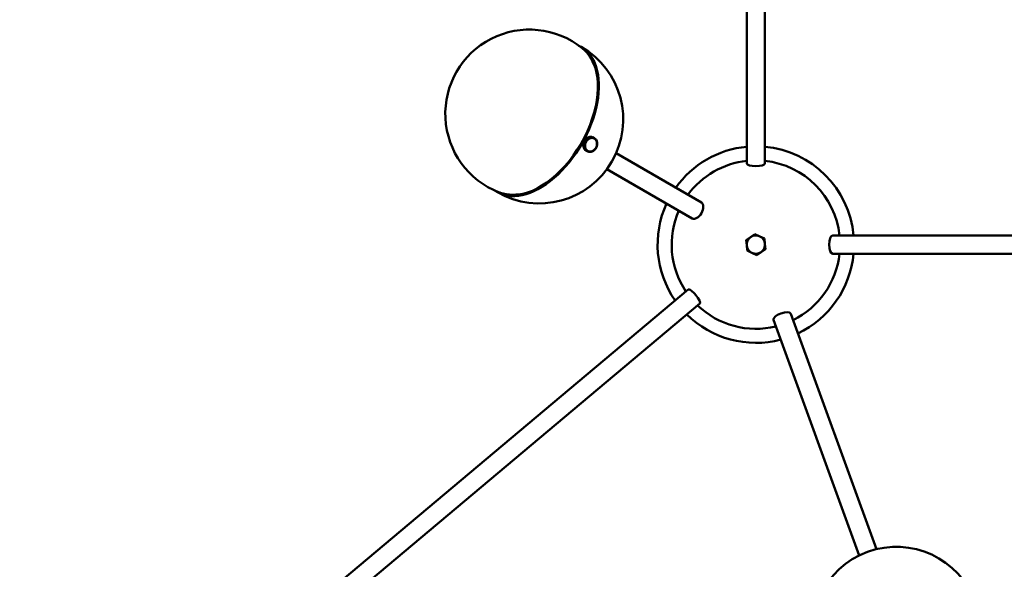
# Model space of a CAD drawing. Header units: millimetres. Extents: x 584 to 3241, y 318 to 2270.
# Tile 10 of 21: x 584 to 1286, y 1565 to 1956. Entities that reach past the tile are written whole.
import ezdxf

# ---------------------------------------------------------------- set-up
doc = ezdxf.new("R2010")
doc.units = ezdxf.units.MM
doc.header["$LTSCALE"] = 12
doc.layers.add('Widoczne (ISO)', color=7, linetype='Continuous', lineweight=50)
doc.layers.add('Wymiar (ISO)', color=7, linetype='Continuous', lineweight=18)
doc.styles.add('Tekst notatki (ISO)', font='tahoma.ttf')
doc.dimstyles.new('Domyślne (ISO)', dxfattribs={"dimscale": 12, "dimtxt": 3, "dimasz": 3, "dimexe": 3.175, "dimexo": 0, "dimgap": 0.762, "dimtad": 1, "dimdec": 1, "dimlfac": 0.03937, "dimrnd": 1e-08, "dimzin": 0, "dimdsep": 46, "dimtxsty": 'Tekst notatki (ISO)', "dimblk": 'Filled-1', "dimcen": 0.09, "dimdle": 10, "dimse1": 1, "dimse2": 1, "dimclrd": 256, "dimclre": 256, "dimclrt": 256, "dimadec": 0, "dimazin": 0, "dimtfac": 1, "dimtmove": 0, "dimatfit": 3, "dimfxl": 1, "dimtolj": 1, "dimlwd": 15, "dimlwe": 15, "dimarcsym": 0})

# ---------------------------------------------------------------- blocks, each defined once
blk = doc.blocks.new('Filled-1')
at = {"color": 0}
for p, q in [((0, 0), (-1, 0.25)), ((-1, 0.25), (-1, -0.25)), ((-1, 0), (0, 0)), ((-1, -0.25), (0, 0))]:
    blk.add_line(p, q, dxfattribs=at)
at = {"color": 0, "flags": 128}
blk.add_lwpolyline([(-1, -0.25), (0, 0), (-1, 0.25), (-1, -0.25)], dxfattribs=at)
at = {"color": 0}
blk.add_solid([(-1, -0.25), (0, 0), (-1, 0.25), (-1, -0.25)], dxfattribs=at)
blk = doc.blocks.new('*D4')
at = {"layer": 'Defpoints', "color": 0, "transparency": 16777216}
for p in [(1653.68, 1796.01), (583.9, 1406.13), (1653.68, 1089.57)]:
    blk.add_point(p, dxfattribs=at)
at = {"layer": 'Wymiar (ISO)', "lineweight": 15, "transparency": 16777216}
blk.add_line((619.9, 1089.57), (1617.68, 1089.57), dxfattribs=at)
at = {"layer": 'Wymiar (ISO)', "lineweight": 15, "transparency": 16777216, "xscale": 36, "yscale": 36, "zscale": 36, "rotation": 180}
blk.add_blockref('Filled-1', (583.9, 1089.57), dxfattribs=at)
at = {"layer": 'Wymiar (ISO)', "lineweight": 15, "transparency": 16777216, "xscale": 36, "yscale": 36, "zscale": 36}
blk.add_blockref('Filled-1', (1653.68, 1089.57), dxfattribs=at)
at = {"layer": 'Wymiar (ISO)', "lineweight": 18, "transparency": 16777216, "insert": (1033.2, 1196.94), "char_height": 36, "attachment_point": 1, "style": 'Tekst notatki (ISO)'}
blk.add_mtext('\\A1;42.1\\P107 mm', dxfattribs=at)
blk = doc.blocks.new('*D5')
at = {"layer": 'Defpoints', "color": 0, "transparency": 16777216}
for p in [(1108.53, 2269.8), (1907.85, 2269.8), (643.9, 1346.13)]:
    blk.add_point(p, dxfattribs=at)
at = {"layer": 'Wymiar (ISO)', "lineweight": 15, "transparency": 16777216}
blk.add_line((1907.85, 1382.13), (1907.85, 2233.8), dxfattribs=at)
at = {"layer": 'Wymiar (ISO)', "lineweight": 15, "transparency": 16777216, "xscale": 36, "yscale": 36, "zscale": 36}
for p, rotation in [((1907.85, 2269.8), 90), ((1907.85, 1346.13), 270)]:
    blk.add_blockref('Filled-1', p, dxfattribs=dict(at, rotation=rotation))
at = {"layer": 'Wymiar (ISO)', "lineweight": 18, "transparency": 16777216, "insert": (1800.51, 1720.45), "char_height": 36, "attachment_point": 1, "rotation": 90, "style": 'Tekst notatki (ISO)'}
blk.add_mtext('\\A1;36.4\\P924 mm', dxfattribs=at)

msp = doc.modelspace()

# ---------------------------------------------------------------- linework, layer by layer
at = {"layer": 'Widoczne (ISO)'}
for p, q in [((1102.03, 1853.64), (1102.03, 2140.76)), ((1115.03, 1853.64), (1115.03, 2140.76)), ((991.06, 1928.5), (991.23, 1928.4)), ((993.81, 1922.91), (992.15, 1926.41)), ((985.56, 1867.26), (985.54, 1866.78)), ((985.54, 1866.78), (986.6, 1866.28)), ((985.61, 1866.75), (985.54, 1866.73)), ((985.54, 1866.73), (985.57, 1866.26)), ((986.6, 1866.23), (985.54, 1866.73)), ((985.64, 1867.27), (985.56, 1867.26)), ((986.62, 1866.76), (985.56, 1867.26)), ((985.63, 1867.79), (985.57, 1867.31)), ((985.57, 1867.31), (986.62, 1866.8)), ((985.73, 1867.79), (985.63, 1867.79)), ((986.68, 1867.29), (985.63, 1867.79)), ((985.74, 1868.32), (985.64, 1867.84)), ((985.64, 1867.84), (986.69, 1867.34)), ((985.89, 1868.31), (985.74, 1868.32)), ((986.8, 1867.82), (985.74, 1868.32)), ((985.9, 1868.84), (985.75, 1868.37)), ((985.75, 1868.37), (986.81, 1867.87)), ((986.1, 1868.8), (985.9, 1868.84)), ((986.96, 1868.34), (985.9, 1868.84)), ((986.11, 1869.35), (985.92, 1868.89)), ((985.92, 1868.89), (986.97, 1868.39)), ((987.16, 1868.3), (986.1, 1868.8)), ((986.3, 1869.28), (986.11, 1869.35)), ((987.16, 1868.85), (986.11, 1869.35)), ((986.35, 1869.85), (986.13, 1869.4)), ((986.13, 1869.4), (987.18, 1868.9)), ((986.31, 1869.31), (986.13, 1869.4)), ((987.35, 1868.78), (986.3, 1869.28)), ((986.31, 1869.31), (987.36, 1868.8)), ((987.41, 1869.34), (986.35, 1869.85)), ((986.64, 1870.31), (986.38, 1869.89)), ((986.38, 1869.89), (987.43, 1869.39)), ((986.55, 1869.77), (986.38, 1869.89)), ((986.55, 1869.77), (987.6, 1869.27)), ((986.6, 1866.28), (986.62, 1866.76)), ((986.62, 1866.8), (986.68, 1867.29)), ((986.83, 1866.81), (986.62, 1866.8)), ((986.83, 1866.79), (986.62, 1866.76)), ((987.7, 1869.81), (986.64, 1870.31)), ((986.97, 1870.75), (986.67, 1870.35)), ((986.67, 1870.35), (987.73, 1869.85)), ((986.79, 1870.24), (986.67, 1870.35)), ((986.89, 1867.29), (986.68, 1867.29)), ((986.69, 1867.34), (986.8, 1867.82)), ((986.9, 1867.32), (986.69, 1867.34)), ((986.83, 1866.79), (986.78, 1866.81)), ((987, 1867.8), (986.8, 1867.82)), ((986.81, 1867.87), (986.96, 1868.34)), ((987.01, 1867.82), (986.81, 1867.87)), ((986.82, 1866.54), (986.83, 1866.79)), ((986.89, 1867.29), (986.83, 1867.32)), ((986.83, 1866.81), (986.86, 1867.05)), ((986.86, 1867.05), (986.89, 1867.29)), ((987, 1867.8), (986.9, 1867.85)), ((986.9, 1867.32), (986.95, 1867.56)), ((986.95, 1867.56), (987, 1867.8)), ((987.16, 1868.3), (986.96, 1868.34)), ((988.02, 1870.25), (986.97, 1870.75)), ((986.97, 1868.39), (987.16, 1868.85)), ((987.16, 1868.32), (986.97, 1868.39)), ((987.32, 1871.15), (987, 1870.79)), ((987, 1870.79), (988.05, 1870.29)), ((987.07, 1870.7), (987, 1870.79)), ((987.01, 1867.82), (987.08, 1868.06)), ((987.08, 1868.06), (987.16, 1868.3)), ((987.35, 1868.78), (987.16, 1868.85)), ((987.16, 1868.32), (987.26, 1868.55)), ((987.18, 1868.9), (987.41, 1869.34)), ((987.36, 1868.8), (987.18, 1868.9)), ((987.26, 1868.55), (987.35, 1868.78)), ((988.38, 1870.65), (987.32, 1871.15)), ((987.71, 1871.52), (987.36, 1871.19)), ((987.36, 1871.19), (988.41, 1870.69)), ((987.41, 1871.11), (987.36, 1871.19)), ((987.36, 1868.8), (987.48, 1869.03)), ((987.59, 1869.25), (987.41, 1869.34)), ((987.43, 1869.39), (987.7, 1869.81)), ((987.6, 1869.27), (987.43, 1869.39)), ((987.48, 1869.03), (987.59, 1869.25)), ((987.6, 1869.27), (987.73, 1869.48)), ((987.86, 1869.69), (987.7, 1869.81)), ((988.77, 1871.02), (987.71, 1871.52)), ((987.73, 1869.85), (988.02, 1870.25)), ((987.88, 1869.71), (987.73, 1869.85)), ((987.73, 1869.48), (987.86, 1869.69)), ((988.13, 1871.84), (987.75, 1871.55)), ((987.75, 1871.55), (988.8, 1871.05)), ((987.78, 1871.48), (987.75, 1871.55)), ((987.75, 1869.77), (987.88, 1869.71)), ((987.88, 1869.71), (988.03, 1869.91)), ((988.17, 1870.11), (988.02, 1870.25)), ((988.03, 1869.91), (988.17, 1870.11)), ((988.05, 1870.29), (988.38, 1870.65)), ((988.19, 1870.13), (988.05, 1870.29)), ((988.12, 1870.16), (988.19, 1870.13)), ((989.18, 1871.34), (988.13, 1871.84)), ((988.56, 1872.12), (988.16, 1871.87)), ((988.16, 1871.87), (989.22, 1871.36)), ((988.19, 1871.81), (988.16, 1871.87)), ((988.19, 1870.13), (988.35, 1870.31)), ((988.35, 1870.31), (988.52, 1870.49)), ((988.52, 1870.49), (988.38, 1870.65)), ((988.41, 1870.69), (988.77, 1871.02)), ((988.53, 1870.51), (988.41, 1870.69)), ((988.48, 1870.53), (988.53, 1870.51)), ((988.53, 1870.51), (988.71, 1870.67)), ((989.61, 1871.61), (988.56, 1872.12)), ((989.01, 1872.34), (988.6, 1872.14)), ((988.6, 1872.14), (989.65, 1871.64)), ((988.61, 1872.09), (988.6, 1872.14)), ((988.71, 1870.67), (988.89, 1870.84)), ((988.89, 1870.84), (988.77, 1871.02)), ((988.8, 1871.05), (989.18, 1871.34)), ((988.9, 1870.85), (988.8, 1871.05)), ((988.86, 1870.87), (988.9, 1870.85)), ((988.9, 1870.85), (989.09, 1871)), ((990.06, 1871.84), (989.01, 1872.34)), ((989.47, 1872.52), (989.05, 1872.36)), ((989.05, 1872.36), (990.11, 1871.86)), ((989.06, 1872.32), (989.05, 1872.36)), ((989.09, 1871), (989.28, 1871.14)), ((989.28, 1871.14), (989.18, 1871.34)), ((989.22, 1871.36), (989.61, 1871.61)), ((989.3, 1871.16), (989.22, 1871.36)), ((989.26, 1871.17), (989.3, 1871.16)), ((989.3, 1871.16), (989.5, 1871.28)), ((990.52, 1872.02), (989.47, 1872.52)), ((989.5, 1871.28), (989.69, 1871.41)), ((989.93, 1872.64), (989.51, 1872.53)), ((989.51, 1872.53), (990.57, 1872.03)), ((989.51, 1872.5), (989.51, 1872.53)), ((989.69, 1871.41), (989.61, 1871.61)), ((989.65, 1871.64), (990.06, 1871.84)), ((989.71, 1871.42), (989.65, 1871.64)), ((989.68, 1871.43), (989.71, 1871.42)), ((989.71, 1871.42), (989.92, 1871.52)), ((989.92, 1871.52), (990.12, 1871.62)), ((990.99, 1872.14), (989.93, 1872.64)), ((990.4, 1872.71), (989.98, 1872.65)), ((989.98, 1872.65), (991.03, 1872.15)), ((989.98, 1872.62), (989.98, 1872.65)), ((990.12, 1871.62), (990.06, 1871.84)), ((990.11, 1871.86), (990.52, 1872.02)), ((990.14, 1871.63), (990.11, 1871.86)), ((990.12, 1871.64), (990.14, 1871.63)), ((990.14, 1871.63), (990.35, 1871.71)), ((990.35, 1871.71), (990.56, 1871.79)), ((991.46, 1872.2), (990.4, 1872.71)), ((990.86, 1872.72), (990.44, 1872.71)), ((990.44, 1872.71), (991.5, 1872.21)), ((990.44, 1872.69), (990.44, 1872.71)), ((990.56, 1871.79), (990.52, 1872.02)), ((990.56, 1871.8), (990.58, 1871.79)), ((990.57, 1872.03), (990.99, 1872.14)), ((990.58, 1871.79), (990.57, 1872.03)), ((990.58, 1871.79), (990.79, 1871.85)), ((990.79, 1871.85), (991, 1871.9)), ((991.92, 1872.22), (990.86, 1872.72)), ((990.9, 1872.7), (990.91, 1872.72)), ((990.91, 1872.72), (991.96, 1872.21)), ((991.32, 1872.67), (990.91, 1872.72)), ((991, 1871.9), (990.99, 1872.14)), ((991, 1871.92), (991.02, 1871.91)), ((991.02, 1871.91), (991.03, 1872.15)), ((991.02, 1871.91), (991.24, 1871.94)), ((991.03, 1872.15), (991.46, 1872.2)), ((991.24, 1871.94), (991.45, 1871.96)), ((992.37, 1872.17), (991.32, 1872.67)), ((991.35, 1872.66), (991.36, 1872.67)), ((991.36, 1872.67), (992.41, 1872.17)), ((991.76, 1872.58), (991.36, 1872.67)), ((991.45, 1871.96), (991.46, 1872.2)), ((991.45, 1871.98), (991.47, 1871.97)), ((991.47, 1871.97), (991.5, 1872.21)), ((991.47, 1871.97), (991.68, 1871.97)), ((991.5, 1872.21), (991.92, 1872.22)), ((991.68, 1871.97), (991.89, 1871.97)), ((992.81, 1872.07), (991.76, 1872.58)), ((991.79, 1872.56), (991.8, 1872.56)), ((991.8, 1872.56), (992.85, 1872.06)), ((992.18, 1872.42), (991.8, 1872.56)), ((991.89, 1871.97), (991.92, 1872.22)), ((991.89, 1871.98), (991.91, 1871.97)), ((991.91, 1871.97), (991.96, 1872.21)), ((991.91, 1871.97), (992.11, 1871.95)), ((991.96, 1872.21), (992.37, 1872.17)), ((992.11, 1871.95), (992.32, 1871.93)), ((993.23, 1871.92), (992.18, 1872.42)), ((992.21, 1872.41), (993.27, 1871.9)), ((992.21, 1872.4), (992.21, 1872.41)), ((992.32, 1871.93), (992.37, 1872.17)), ((992.32, 1871.94), (992.34, 1871.93)), ((992.34, 1871.93), (992.41, 1872.17)), ((992.34, 1871.93), (992.54, 1871.88)), ((992.41, 1872.17), (992.81, 1872.07)), ((992.54, 1871.88), (992.74, 1871.84)), ((992.74, 1871.84), (992.81, 1872.07)), ((992.74, 1871.84), (992.76, 1871.83)), ((992.76, 1871.83), (992.85, 1872.06)), ((992.76, 1871.83), (992.95, 1871.76)), ((992.85, 1872.06), (993.23, 1871.92)), ((992.95, 1871.76), (993.14, 1871.69)), ((993.21, 1871.65), (993.08, 1871.71)), ((993.14, 1871.69), (993.23, 1871.92)), ((993.14, 1871.69), (993.16, 1871.68)), ((993.16, 1871.68), (993.27, 1871.9)), ((993.16, 1871.68), (993.33, 1871.59)), ((993.27, 1871.9), (993.63, 1871.71)), ((993.33, 1871.59), (993.51, 1871.49)), ((993.51, 1871.49), (993.45, 1871.52)), ((993.47, 1871.51), (993.53, 1871.48)), ((993.51, 1871.49), (993.63, 1871.71)), ((993.53, 1871.48), (993.66, 1871.69)), ((993.53, 1871.48), (993.7, 1871.36)), ((993.63, 1871.71), (993.66, 1871.69)), ((993.66, 1871.69), (994, 1871.46)), ((993.7, 1871.36), (993.86, 1871.25)), ((993.86, 1871.25), (993.84, 1871.26)), ((993.86, 1871.25), (994, 1871.46)), ((993.86, 1871.24), (993.88, 1871.23)), ((993.88, 1871.23), (994.03, 1871.43)), ((993.88, 1871.23), (994.03, 1871.09)), ((993.99, 1871.45), (994.03, 1871.43)), ((994.03, 1871.43), (994.33, 1871.15)), ((994.03, 1871.09), (994.18, 1870.96)), ((994.18, 1870.96), (994.17, 1870.96)), ((994.18, 1870.96), (994.33, 1871.15)), ((994.18, 1870.95), (994.2, 1870.94)), ((994.2, 1870.94), (994.36, 1871.12)), ((994.2, 1870.94), (994.33, 1870.78)), ((994.32, 1871.14), (994.36, 1871.12)), ((994.33, 1870.78), (994.47, 1870.62)), ((994.36, 1871.12), (994.63, 1870.81)), ((994.47, 1870.62), (994.46, 1870.63)), ((994.47, 1870.62), (994.63, 1870.81)), ((994.47, 1870.61), (994.48, 1870.61)), ((994.48, 1870.61), (994.66, 1870.77)), ((994.48, 1870.61), (994.6, 1870.43)), ((994.6, 1870.43), (994.72, 1870.25)), ((994.62, 1870.79), (994.66, 1870.77)), ((994.66, 1870.77), (994.89, 1870.42)), ((994.72, 1870.25), (994.71, 1870.26)), ((994.72, 1870.25), (994.89, 1870.42)), ((994.72, 1870.24), (994.73, 1870.23)), ((994.73, 1870.23), (994.91, 1870.38)), ((994.73, 1870.23), (994.83, 1870.04)), ((994.83, 1870.04), (994.92, 1869.85)), ((994.87, 1870.4), (994.91, 1870.38)), ((994.91, 1870.38), (995.11, 1869.99)), ((994.92, 1869.85), (995.11, 1869.99)), ((994.92, 1869.85), (994.92, 1869.85)), ((994.92, 1869.83), (994.93, 1869.83)), ((994.93, 1869.83), (995.13, 1869.95)), ((994.93, 1869.83), (995.01, 1869.62)), ((995.01, 1869.62), (995.09, 1869.41)), ((995.09, 1869.41), (995.08, 1869.42)), ((995.09, 1869.97), (995.13, 1869.95)), ((995.09, 1869.41), (995.29, 1869.54)), ((995.09, 1869.4), (995.1, 1869.39)), ((995.1, 1869.39), (995.3, 1869.5)), ((995.1, 1869.39), (995.15, 1869.17)), ((995.13, 1869.95), (995.29, 1869.54)), ((995.18, 1866.71), (995.13, 1866.47)), ((995.15, 1869.17), (995.21, 1868.95)), ((995.23, 1866.95), (995.18, 1866.71)), ((995.21, 1868.95), (995.2, 1868.96)), ((995.21, 1868.95), (995.41, 1869.06)), ((995.21, 1868.94), (995.22, 1868.93)), ((995.22, 1868.93), (995.42, 1869.01)), ((995.22, 1868.93), (995.25, 1868.7)), ((995.24, 1866.97), (995.23, 1866.97)), ((995.23, 1866.95), (995.23, 1866.95)), ((995.23, 1866.95), (995.44, 1866.93)), ((995.27, 1867.21), (995.24, 1866.97)), ((995.24, 1866.97), (995.45, 1866.97)), ((995.25, 1869.52), (995.3, 1869.5)), ((995.25, 1868.7), (995.29, 1868.48)), ((995.3, 1867.45), (995.27, 1867.21)), ((995.29, 1868.48), (995.28, 1868.48)), ((995.28, 1868.46), (995.29, 1868.45)), ((995.29, 1868.48), (995.5, 1868.55)), ((995.29, 1868.45), (995.5, 1868.51)), ((995.29, 1868.45), (995.3, 1868.22)), ((995.3, 1867.48), (995.29, 1867.48)), ((995.29, 1867.46), (995.3, 1867.45)), ((995.3, 1869.5), (995.41, 1869.06)), ((995.3, 1868.22), (995.32, 1867.98)), ((995.31, 1867.72), (995.3, 1867.48)), ((995.3, 1867.48), (995.51, 1867.51)), ((995.3, 1867.45), (995.51, 1867.46)), ((995.32, 1867.98), (995.31, 1867.98)), ((995.32, 1867.96), (995.31, 1867.72)), ((995.31, 1867.96), (995.32, 1867.96)), ((995.32, 1867.98), (995.53, 1868.04)), ((995.32, 1867.96), (995.53, 1867.99)), ((995.44, 1866.93), (995.33, 1866.44)), ((995.34, 1866.97), (995.44, 1866.93)), ((995.37, 1869.04), (995.42, 1869.01)), ((995.42, 1869.01), (995.5, 1868.55)), ((995.43, 1867.5), (995.51, 1867.46)), ((995.44, 1868.53), (995.5, 1868.51)), ((995.51, 1867.46), (995.45, 1866.97)), ((995.46, 1868.02), (995.53, 1867.99)), ((995.5, 1868.51), (995.53, 1868.04)), ((995.53, 1867.99), (995.51, 1867.51)), ((985.57, 1866.26), (986.63, 1865.76)), ((985.63, 1866.23), (985.58, 1866.21)), ((985.58, 1866.21), (985.65, 1865.75)), ((986.63, 1865.71), (985.58, 1866.21)), ((985.65, 1865.75), (986.7, 1865.25)), ((985.7, 1865.73), (985.66, 1865.71)), ((985.66, 1865.71), (985.77, 1865.27)), ((986.71, 1865.21), (985.66, 1865.71)), ((985.77, 1865.27), (986.83, 1864.77)), ((985.82, 1865.25), (985.79, 1865.23)), ((985.79, 1865.23), (985.94, 1864.81)), ((986.84, 1864.72), (985.79, 1865.23)), ((985.94, 1864.81), (987, 1864.31)), ((985.99, 1864.79), (985.96, 1864.77)), ((985.96, 1864.77), (986.16, 1864.39)), ((987.02, 1864.27), (985.96, 1864.77)), ((986.16, 1864.39), (987.21, 1863.88)), ((986.2, 1864.37), (986.18, 1864.35)), ((986.18, 1864.35), (986.42, 1863.99)), ((987.24, 1863.85), (986.18, 1864.35)), ((986.42, 1863.99), (987.47, 1863.49)), ((986.45, 1863.98), (986.44, 1863.96)), ((986.44, 1863.96), (986.71, 1863.64)), ((987.5, 1863.46), (986.44, 1863.96)), ((986.81, 1866.3), (986.6, 1866.28)), ((986.81, 1866.28), (986.6, 1866.23)), ((986.63, 1865.76), (986.6, 1866.23)), ((986.84, 1865.81), (986.63, 1865.76)), ((986.84, 1865.79), (986.63, 1865.71)), ((986.7, 1865.25), (986.63, 1865.71)), ((986.91, 1865.33), (986.7, 1865.25)), ((986.92, 1865.31), (986.71, 1865.21)), ((986.83, 1864.77), (986.71, 1865.21)), ((986.71, 1863.64), (987.77, 1863.14)), ((986.75, 1863.62), (986.74, 1863.61)), ((986.74, 1863.61), (987.05, 1863.33)), ((987.8, 1863.11), (986.74, 1863.61)), ((986.81, 1866.28), (986.78, 1866.3)), ((986.81, 1866.3), (986.82, 1866.54)), ((986.83, 1866.05), (986.81, 1866.28)), ((986.84, 1865.79), (986.81, 1865.8)), ((986.84, 1865.81), (986.83, 1866.05)), ((987.03, 1864.87), (986.83, 1864.77)), ((986.88, 1865.56), (986.84, 1865.79)), ((987.04, 1864.85), (986.84, 1864.72)), ((987, 1864.31), (986.84, 1864.72)), ((986.91, 1865.33), (986.88, 1865.56)), ((986.92, 1865.31), (986.89, 1865.32)), ((986.98, 1865.09), (986.92, 1865.31)), ((987.03, 1864.87), (986.98, 1865.09)), ((987.2, 1864.43), (987, 1864.31)), ((987.04, 1864.85), (987.01, 1864.86)), ((987.2, 1864.41), (987.02, 1864.27)), ((987.21, 1863.88), (987.02, 1864.27)), ((987.12, 1864.64), (987.04, 1864.85)), ((987.05, 1863.33), (988.1, 1862.83)), ((987.08, 1863.32), (987.08, 1863.31)), ((987.08, 1863.31), (987.41, 1863.07)), ((988.13, 1862.81), (987.08, 1863.31)), ((987.2, 1864.43), (987.12, 1864.64)), ((987.2, 1864.41), (987.18, 1864.43)), ((987.3, 1864.22), (987.2, 1864.41)), ((987.4, 1864.03), (987.21, 1863.88)), ((987.41, 1864.01), (987.24, 1863.85)), ((987.47, 1863.49), (987.24, 1863.85)), ((987.4, 1864.03), (987.3, 1864.22)), ((987.41, 1864.01), (987.39, 1864.02)), ((987.53, 1863.83), (987.41, 1864.01)), ((987.41, 1863.07), (988.47, 1862.57)), ((987.45, 1863.06), (987.45, 1863.05)), ((987.45, 1863.05), (987.8, 1862.86)), ((988.5, 1862.55), (987.45, 1863.05)), ((987.65, 1863.66), (987.47, 1863.49)), ((987.66, 1863.64), (987.5, 1863.46)), ((987.77, 1863.14), (987.5, 1863.46)), ((987.65, 1863.66), (987.53, 1863.83)), ((987.66, 1863.64), (987.64, 1863.65)), ((987.8, 1863.48), (987.66, 1863.64)), ((987.93, 1863.32), (987.77, 1863.14)), ((987.93, 1863.32), (987.8, 1863.48)), ((987.95, 1863.31), (987.8, 1863.11)), ((988.1, 1862.83), (987.8, 1863.11)), ((987.8, 1862.86), (988.86, 1862.36)), ((987.95, 1863.31), (987.93, 1863.32)), ((988.1, 1863.17), (987.95, 1863.31)), ((988.25, 1863.03), (988.1, 1863.17)), ((988.25, 1863.03), (988.1, 1862.83)), ((988.26, 1863.02), (988.13, 1862.81)), ((988.47, 1862.57), (988.13, 1862.81)), ((988.26, 1863.02), (988.25, 1863.03)), ((988.43, 1862.9), (988.26, 1863.02)), ((988.6, 1862.78), (988.43, 1862.9)), ((988.6, 1862.78), (988.47, 1862.57)), ((988.61, 1862.77), (988.5, 1862.55)), ((988.86, 1862.36), (988.5, 1862.55)), ((988.61, 1862.77), (988.6, 1862.78)), ((988.79, 1862.68), (988.61, 1862.77)), ((988.97, 1862.58), (988.79, 1862.68)), ((988.91, 1862.62), (988.85, 1862.65)), ((988.97, 1862.58), (988.86, 1862.36)), ((988.9, 1862.34), (988.86, 1862.36)), ((988.99, 1862.58), (988.9, 1862.34)), ((989.28, 1862.2), (988.9, 1862.34)), ((988.99, 1862.58), (988.96, 1862.59)), ((989.18, 1862.5), (988.99, 1862.58)), ((989.37, 1862.43), (989.18, 1862.5)), ((989.37, 1862.43), (989.28, 1862.2)), ((989.32, 1862.19), (989.28, 1862.21)), ((989.39, 1862.43), (989.32, 1862.19)), ((989.71, 1862.1), (989.32, 1862.19)), ((989.33, 1862.45), (989.37, 1862.43)), ((989.39, 1862.43), (989.35, 1862.45)), ((989.59, 1862.38), (989.39, 1862.43)), ((989.79, 1862.34), (989.59, 1862.38)), ((989.79, 1862.34), (989.71, 1862.1)), ((989.76, 1862.09), (989.72, 1862.11)), ((989.81, 1862.33), (989.76, 1862.09)), ((990.17, 1862.05), (989.76, 1862.09)), ((989.77, 1862.34), (989.79, 1862.34)), ((989.81, 1862.33), (989.79, 1862.34)), ((990.01, 1862.31), (989.81, 1862.33)), ((990.22, 1862.29), (990.01, 1862.31)), ((990.22, 1862.29), (990.17, 1862.05)), ((990.21, 1862.05), (990.17, 1862.06)), ((990.21, 1862.3), (990.22, 1862.29)), ((990.24, 1862.29), (990.21, 1862.05)), ((990.63, 1862.05), (990.21, 1862.05)), ((990.24, 1862.29), (990.23, 1862.3)), ((990.45, 1862.29), (990.24, 1862.29)), ((990.66, 1862.3), (990.45, 1862.29)), ((990.66, 1862.3), (990.63, 1862.05)), ((990.67, 1862.06), (990.63, 1862.08)), ((990.65, 1862.3), (990.66, 1862.3)), ((990.68, 1862.3), (990.67, 1862.3)), ((990.68, 1862.3), (990.67, 1862.06)), ((991.1, 1862.12), (990.67, 1862.06)), ((990.89, 1862.33), (990.68, 1862.3)), ((991.1, 1862.36), (990.89, 1862.33)), ((991.1, 1862.36), (991.1, 1862.36)), ((991.1, 1862.36), (991.1, 1862.12)), ((991.14, 1862.13), (991.1, 1862.14)), ((991.34, 1862.42), (991.12, 1862.36)), ((991.12, 1862.36), (991.12, 1862.37)), ((991.12, 1862.36), (991.14, 1862.13)), ((991.56, 1862.23), (991.14, 1862.13)), ((991.55, 1862.47), (991.34, 1862.42)), ((991.54, 1862.47), (991.55, 1862.47)), ((991.55, 1862.47), (991.56, 1862.23)), ((991.57, 1862.48), (991.56, 1862.48)), ((991.6, 1862.25), (991.56, 1862.27)), ((991.78, 1862.55), (991.57, 1862.48)), ((991.57, 1862.48), (991.6, 1862.25)), ((992.02, 1862.4), (991.6, 1862.25)), ((991.99, 1862.63), (991.78, 1862.55)), ((991.98, 1862.64), (991.99, 1862.63)), ((991.99, 1862.63), (992.02, 1862.4)), ((992.01, 1862.64), (992, 1862.65)), ((992.21, 1862.74), (992.01, 1862.64)), ((992.01, 1862.64), (992.06, 1862.42)), ((992.06, 1862.42), (992.02, 1862.45)), ((992.47, 1862.63), (992.06, 1862.42)), ((992.42, 1862.85), (992.21, 1862.74)), ((992.41, 1862.85), (992.42, 1862.85)), ((992.42, 1862.85), (992.47, 1862.63)), ((992.44, 1862.86), (992.43, 1862.86)), ((992.63, 1862.98), (992.44, 1862.86)), ((992.44, 1862.86), (992.51, 1862.65)), ((992.51, 1862.65), (992.46, 1862.67)), ((992.91, 1862.9), (992.51, 1862.65)), ((992.83, 1863.11), (992.63, 1862.98)), ((992.82, 1863.11), (992.83, 1863.11)), ((992.83, 1863.11), (992.91, 1862.9)), ((992.85, 1863.12), (992.84, 1863.12)), ((993.04, 1863.26), (992.85, 1863.12)), ((992.85, 1863.12), (992.95, 1862.93)), ((992.95, 1862.93), (992.89, 1862.95)), ((993.32, 1863.22), (992.95, 1862.93)), ((993.23, 1863.41), (993.04, 1863.26)), ((993.22, 1863.41), (993.23, 1863.41)), ((993.23, 1863.41), (993.32, 1863.22)), ((993.42, 1863.59), (993.24, 1863.42)), ((993.24, 1863.42), (993.24, 1863.43)), ((993.24, 1863.42), (993.36, 1863.25)), ((993.36, 1863.25), (993.29, 1863.28)), ((993.71, 1863.58), (993.36, 1863.25)), ((993.6, 1863.75), (993.42, 1863.59)), ((993.59, 1863.76), (993.6, 1863.75)), ((993.6, 1863.75), (993.71, 1863.58)), ((993.78, 1863.95), (993.61, 1863.77)), ((993.61, 1863.77), (993.61, 1863.77)), ((993.61, 1863.77), (993.75, 1863.61)), ((993.75, 1863.61), (993.66, 1863.65)), ((994.07, 1863.98), (993.75, 1863.61)), ((993.94, 1864.14), (993.78, 1863.95)), ((993.93, 1864.14), (993.94, 1864.14)), ((993.94, 1864.14), (994.07, 1863.98)), ((994.1, 1864.35), (993.95, 1864.15)), ((993.95, 1864.15), (993.95, 1864.16)), ((993.95, 1864.15), (994.11, 1864.02)), ((994.11, 1864.02), (994, 1864.07)), ((994.25, 1864.55), (994.1, 1864.35)), ((994.4, 1864.41), (994.11, 1864.02)), ((994.25, 1864.55), (994.25, 1864.55)), ((994.25, 1864.55), (994.4, 1864.41)), ((994.4, 1864.78), (994.26, 1864.57)), ((994.26, 1864.57), (994.26, 1864.57)), ((994.26, 1864.57), (994.43, 1864.45)), ((994.43, 1864.45), (994.28, 1864.53)), ((994.53, 1864.99), (994.4, 1864.78)), ((994.69, 1864.88), (994.43, 1864.45)), ((994.52, 1865), (994.53, 1864.99)), ((994.72, 1864.92), (994.53, 1865.01)), ((994.53, 1864.99), (994.69, 1864.88)), ((994.65, 1865.24), (994.54, 1865.01)), ((994.54, 1865.01), (994.54, 1865.02)), ((994.54, 1865.01), (994.72, 1864.92)), ((994.77, 1865.46), (994.65, 1865.24)), ((994.95, 1865.37), (994.72, 1864.92)), ((994.76, 1865.46), (994.77, 1865.46)), ((994.78, 1865.48), (994.77, 1865.48)), ((994.77, 1865.46), (994.95, 1865.37)), ((994.87, 1865.71), (994.78, 1865.48)), ((994.78, 1865.48), (994.97, 1865.41)), ((994.97, 1865.94), (994.87, 1865.71)), ((994.96, 1865.95), (994.97, 1865.94)), ((995.05, 1866.2), (994.97, 1865.97)), ((994.97, 1865.97), (994.97, 1865.97)), ((994.97, 1865.97), (995.17, 1865.92)), ((994.97, 1865.96), (995.16, 1865.87)), ((994.97, 1865.94), (995.16, 1865.87)), ((995.16, 1865.87), (994.97, 1865.41)), ((995.12, 1866.44), (995.05, 1866.2)), ((995.13, 1866.47), (995.12, 1866.47)), ((995.12, 1866.44), (995.12, 1866.44)), ((995.12, 1866.44), (995.32, 1866.4)), ((995.13, 1866.47), (995.33, 1866.44)), ((995.32, 1866.4), (995.17, 1865.92)), ((995.19, 1866.46), (995.32, 1866.4)), ((1069.73, 1825.92), (1008.94, 1861.02)), ((1063.23, 1814.66), (1002.44, 1849.76)), ((935.06, 1831.5), (935.23, 1831.41)), ((941.27, 1831.92), (937.42, 1831.61)), ((1107.93, 1803.49), (1104.84, 1801.36)), ((1111.32, 1801.88), (1107.93, 1803.49)), ((1104.84, 1801.36), (1101.75, 1799.23)), ((1101.75, 1799.23), (1102.06, 1795.49)), ((1114.71, 1800.28), (1111.32, 1801.88)), ((1115.01, 1796.53), (1114.71, 1800.28)), ((1115.32, 1792.79), (1115.01, 1796.53)), ((1163.33, 1802.51), (1525.11, 1802.51)), ((1102.06, 1795.49), (1102.36, 1791.75)), ((1102.36, 1791.75), (1105.75, 1790.14)), ((1105.75, 1790.14), (1109.14, 1788.53)), ((1109.14, 1788.53), (1112.23, 1790.66)), ((1112.23, 1790.66), (1115.32, 1792.79)), ((1163.33, 1789.51), (1525.11, 1789.51)), ((1060.21, 1763.95), (692.6, 1455.49)), ((1068.57, 1753.99), (700.96, 1445.53)), ((1121.17, 1742.29), (1182.21, 1574.58)), ((1133.39, 1746.74), (1194.43, 1579.03))]:
    msp.add_line(p, q, dxfattribs=at)
for centre, radius, start, end in [((947.22, 1889.15), 60, 51.21719, 248.78281), ((954.25, 1885.09), 59.75, 240, 60), ((1108.53, 1796.01), 70, 95.328, 144.672), ((1108.53, 1796.01), 70, 5.328, 84.672), ((1108.53, 1796.01), 60, 96.21925, 143.78075), ((1108.53, 1796.01), 60, 6.21925, 83.78075), ((1108.53, 1796.01), 70, 155.328, 214.672), ((1108.53, 1796.01), 60, 156.21925, 213.78075), ((1108.53, 1796.01), 6.5, 124.6181, 184.6181), ((1108.53, 1796.01), 6.5, 64.6181, 124.6181), ((1108.53, 1796.01), 6.5, 4.6181, 64.6181), ((1108.53, 1796.01), 6.5, 304.6181, 4.6181), ((1108.53, 1796.01), 6.5, 184.6181, 244.6181), ((1108.53, 1796.01), 6.5, 244.6181, 304.6181), ((1108.53, 1796.01), 60, 296.21925, 353.78075), ((1108.53, 1796.01), 70, 295.328, 354.672), ((1108.53, 1796.01), 60, 226.21925, 283.78075), ((1108.53, 1796.01), 70, 225.328, 284.672), ((1208.63, 1520.99), 59.75, 20, 200)]:
    msp.add_arc(centre, radius, start, end, dxfattribs=at)
for centre, major_axis, ratio, start_param, end_param in [((954.25, 1885.09), (-29.87, -51.75), 0.583333, 6.230885, 9.477078), ((954.25, 1885.09), (29.37, 50.88), 0.583333, 3.384048, 6.04073), ((990.01, 1867.63), (2.15, 4.51), 0.811363, 1.69578, 1.697001), ((990.01, 1867.63), (2.15, 4.51), 0.811363, 1.58734, 1.592149), ((990.01, 1867.63), (2.15, 4.51), 0.811363, 1.482489, 1.485621), ((991.06, 1867.13), (2.15, 4.51), 0.811363, 1.95624, 2.06096), ((991.06, 1867.13), (2.15, 4.51), 0.811363, 1.85152, 1.95624), ((991.06, 1867.13), (2.15, 4.51), 0.811363, 1.746801, 1.85152), ((991.06, 1867.13), (2.15, 4.51), 0.811363, 1.642081, 1.746801), ((991.06, 1867.13), (2.15, 4.51), 0.811363, 1.537361, 1.642081), ((991.06, 1867.13), (2.15, 4.51), 0.811363, 1.432641, 1.537361), ((991.06, 1867.13), (2.15, 4.51), 0.811363, 1.327922, 1.432641), ((991.06, 1867.13), (2.15, 4.51), 0.811363, 1.223202, 1.327922), ((991.06, 1867.13), (2.15, 4.51), 0.811363, 1.118482, 1.223202), ((991.06, 1867.13), (2.15, 4.51), 0.811363, 1.013762, 1.118482), ((991.06, 1867.13), (2.15, 4.51), 0.811363, 0.909043, 1.013762), ((991.06, 1867.13), (2.15, 4.51), 0.811363, 0.804323, 0.909043), ((991.06, 1867.13), (2.15, 4.51), 0.811363, 0.699603, 0.804323), ((991.06, 1867.13), (2.15, 4.51), 0.811363, 0.594883, 0.699603), ((991.06, 1867.13), (2.15, 4.51), 0.811363, 0.490164, 0.594883), ((991.06, 1867.13), (2.15, 4.51), 0.811363, 0.385444, 0.490164), ((991.06, 1867.13), (2.15, 4.51), 0.811363, 0.280724, 0.385444), ((991.06, 1867.13), (2.15, 4.51), 0.811363, 0.176004, 0.280724), ((991.06, 1867.13), (2.15, 4.51), 0.811363, 0.071285, 0.176004), ((991.06, 1867.13), (2.15, 4.51), 0.811363, 6.24975, 6.35447), ((991.06, 1867.13), (2.15, 4.51), 0.811363, 6.14503, 6.24975), ((991.06, 1867.13), (2.15, 4.51), 0.811363, 6.040311, 6.14503), ((991.06, 1867.13), (2.15, 4.51), 0.811363, 5.935591, 6.040311), ((991.06, 1867.13), (2.15, 4.51), 0.811363, 5.830871, 5.935591), ((991.06, 1867.13), (-2.15, -4.51), 0.811363, 2.584559, 2.689278), ((991.06, 1867.13), (-2.15, -4.51), 0.811363, 2.479839, 2.584559), ((991.06, 1867.13), (-2.15, -4.51), 0.811363, 2.375119, 2.479839), ((991.06, 1867.13), (-2.15, -4.51), 0.811363, 1.746801, 1.85152), ((991.06, 1867.13), (-2.15, -4.51), 0.811363, 2.270399, 2.375119), ((991.06, 1867.13), (-2.15, -4.51), 0.811363, 1.85152, 1.95624), ((991.06, 1867.13), (-2.15, -4.51), 0.811363, 2.16568, 2.270399), ((991.06, 1867.13), (-2.15, -4.51), 0.811363, 1.95624, 2.06096), ((991.06, 1867.13), (-2.15, -4.51), 0.811363, 2.06096, 2.16568), ((991.06, 1867.13), (2.15, 4.51), 0.811363, 2.06096, 2.16568), ((991.06, 1867.13), (2.15, 4.51), 0.811363, 2.16568, 2.270399), ((991.06, 1867.13), (2.15, 4.51), 0.811363, 2.270399, 2.375119), ((991.06, 1867.13), (2.15, 4.51), 0.811363, 2.375119, 2.479839), ((991.06, 1867.13), (2.15, 4.51), 0.811363, 2.479839, 2.584559), ((991.06, 1867.13), (2.15, 4.51), 0.811363, 2.584559, 2.689278), ((991.06, 1867.13), (-2.15, -4.51), 0.811363, 5.830871, 5.935591), ((991.06, 1867.13), (-2.15, -4.51), 0.811363, 5.935591, 6.040311), ((991.06, 1867.13), (-2.15, -4.51), 0.811363, 6.040311, 6.14503), ((991.06, 1867.13), (-2.15, -4.51), 0.811363, 6.14503, 6.24975), ((991.06, 1867.13), (-2.15, -4.51), 0.811363, 6.24975, 6.35447), ((991.06, 1867.13), (-2.15, -4.51), 0.811363, 0.071285, 0.176004), ((991.06, 1867.13), (-2.15, -4.51), 0.811363, 0.176004, 0.280724), ((991.06, 1867.13), (-2.15, -4.51), 0.811363, 0.280724, 0.385444), ((991.06, 1867.13), (-2.15, -4.51), 0.811363, 0.385444, 0.490164), ((991.06, 1867.13), (-2.15, -4.51), 0.811363, 0.490164, 0.594883), ((991.06, 1867.13), (-2.15, -4.51), 0.811363, 0.594883, 0.699603), ((991.06, 1867.13), (-2.15, -4.51), 0.811363, 0.699603, 0.804323), ((991.06, 1867.13), (-2.15, -4.51), 0.811363, 0.804323, 0.909043), ((991.06, 1867.13), (-2.15, -4.51), 0.811363, 0.909043, 1.013762), ((991.06, 1867.13), (-2.15, -4.51), 0.811363, 1.013762, 1.118482), ((991.06, 1867.13), (-2.15, -4.51), 0.811363, 1.118482, 1.223202), ((991.06, 1867.13), (-2.15, -4.51), 0.811363, 1.223202, 1.327922), ((991.06, 1867.13), (-2.15, -4.51), 0.811363, 1.327922, 1.432641), ((991.06, 1867.13), (-2.15, -4.51), 0.811363, 1.432641, 1.537361), ((991.06, 1867.13), (-2.15, -4.51), 0.811363, 1.537361, 1.642081), ((991.06, 1867.13), (-2.15, -4.51), 0.811363, 1.642081, 1.746801), ((1108.53, 1853.64), (6.5, 0), 0.266667, 3.141593, 6.283185), ((1066.48, 1820.29), (3.25, 5.63), 0.583333, 3.141593, 6.283185), ((1163.33, 1796.01), (0, -6.5), 0.4, 3.141593, 6.283185), ((1064.39, 1758.97), (-4.18, 4.98), 0.266667, 3.141593, 6.283185), ((1127.28, 1744.52), (-6.11, -2.22), 0.4, 3.141593, 6.283185)]:
    msp.add_ellipse(centre, major_axis=major_axis, ratio=ratio, start_param=start_param, end_param=end_param, dxfattribs=at)
for points, knots in [([(984.8, 1935.92), (985.42, 1935.42), (986.01, 1934.89), (987.15, 1933.78), (987.69, 1933.19), (988.73, 1931.97), (989.22, 1931.33), (990.15, 1930), (990.59, 1929.31), (991.41, 1927.89), (991.79, 1927.16), (992.15, 1926.41)], [5.3721499, 5.3721499, 5.3721499, 5.3721499, 5.430788, 5.430788, 5.4894261, 5.4894261, 5.5480642, 5.5480642, 5.6067023, 5.6067023, 5.6653404, 5.6653404, 5.6653404, 5.6653404]), ([(937.42, 1831.61), (936.59, 1831.54), (935.76, 1831.5), (934.12, 1831.5), (933.3, 1831.54), (931.69, 1831.68), (930.89, 1831.79), (929.31, 1832.07), (928.53, 1832.25), (927, 1832.68), (926.24, 1832.93), (925.51, 1833.21)], [1.7576012, 1.7576012, 1.7576012, 1.7576012, 1.8162394, 1.8162394, 1.8748775, 1.8748775, 1.9335156, 1.9335156, 1.9921537, 1.9921537, 2.0507918, 2.0507918, 2.0507918, 2.0507918])]:
    msp.add_open_spline(points, degree=3, knots=knots, dxfattribs=at)

# ---------------------------------------------------------------- dimensions: what is measured, and where the dimension line sits
at = {"layer": 'Wymiar (ISO)', "lineweight": 18}
for base, p1, p2, angle, text, picture, middle in [((1907.85, 2269.8), (643.9, 1346.13), (1108.53, 2269.8), 90, '<>\\P924 mm', '*D5', (1907.85, 1807.96)), ((1653.68, 1089.57), (583.9, 1406.13), (1653.68, 1796.01), 180, '<>\\P107 mm', '*D4', (1118.79, 1089.57))]:
    dim = msp.add_linear_dim(base=base, p1=p1, p2=p2, angle=angle, text=text, dimstyle='Domyślne (ISO)', override={"dimgap": 0.762, "dimdec": 1, "dimlfac": 0.03937, "dimpost": '\\X', "dimse1": 1, "dimse2": 1, "dimtol": 0, "dimlim": 0, "dimtp": 0, "dimtm": 0, "dimtdec": 2, "dimtofl": 0, "dimatfit": 1, "dimtvp": -0.25}, dxfattribs=at)
    dim.commit()
    dim.dimension.update_dxf_attribs({"geometry": picture, "text_midpoint": middle, "dimtype": 160})

doc.saveas('drawing.dxf')
